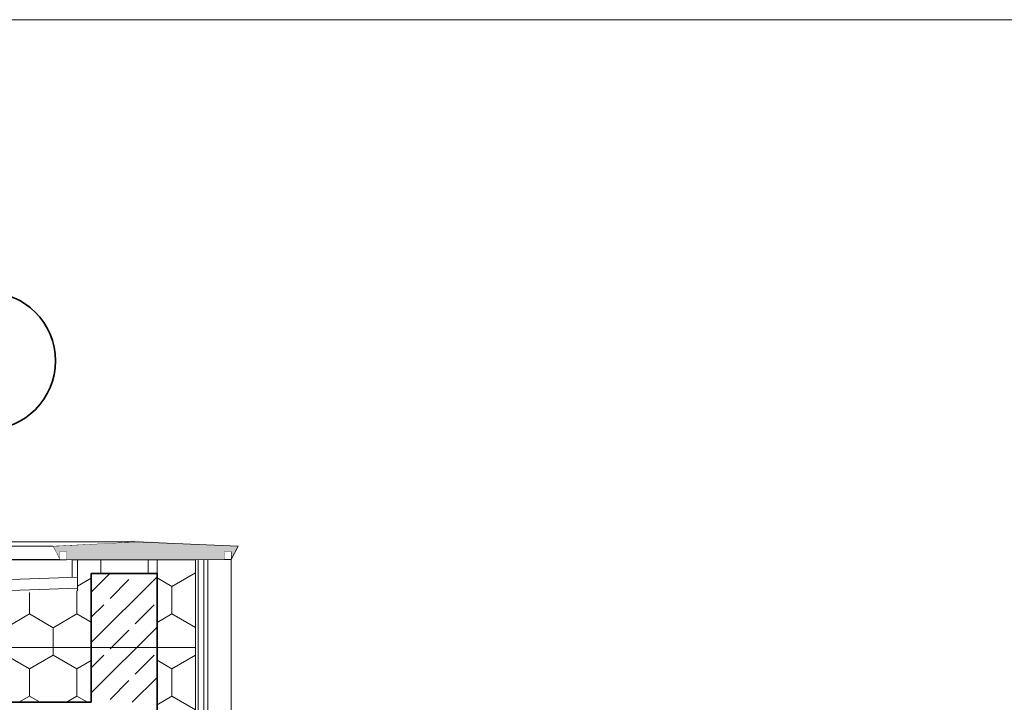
# Model space of a CAD drawing. Header units: millimetres. Extents: x -105953 to -79253, y 14617 to 35617.
# Tile 47 of 48: x -91748 to -88157, y 33128 to 35617. Entities that reach past the tile are written whole.
import ezdxf

# ---------------------------------------------------------------- set-up
doc = ezdxf.new("R2010")
doc.units = ezdxf.units.MM
doc.header["$MEASUREMENT"] = 0
doc.linetypes.add('Wipeout_Contour', pattern=[1000, 0, -1000])
for name, color, linetype in [('Nowe_Konstrukcja - Belki', 7, 'Continuous'), ('Nowe_Konstrukcja - Ściany zew', 7, 'Continuous'), ('Nowe_Wymiarowanie - Ogólne', 7, 'Continuous')]:
    doc.layers.add(name, color=color, linetype=linetype)
for name, color, linetype, lineweight in [('Nowe_Konstrukcja - Belki_Nr_pióra__21', 7, 'Continuous', 20), ('Nowe_Konstrukcja - Belki_Nr_pióra__3', 7, 'Continuous', 13), ('Nowe_Konstrukcja - Belki_Nr_pióra__7', 7, 'Continuous', 35), ('Nowe_Konstrukcja - Stropy_Nr_pióra__3', 7, 'Continuous', 13), ('Nowe_Konstrukcja - Stropy_Nr_pióra__7', 7, 'Continuous', 35), ('Nowe_Konstrukcja - Ściany zew_Nr_pióra__21', 7, 'Continuous', 20), ('Nowe_Konstrukcja - Ściany zew_Nr_pióra__3', 7, 'Continuous', 13), ('Nowe_Konstrukcja - Ściany zew_Nr_pióra__41', 7, 'Continuous', 13), ('Nowe_Konstrukcja - Ściany zew_Nr_pióra__7', 7, 'Continuous', 35), ('Nowe_Osie_Nr_pióra__7', 7, 'Continuous', 35), ('Nowe_Wymiarowanie - Ogólne_Nr_pióra__42', 8, 'Continuous', 25), ('Nowe_zagospodarowanie_Nr_pióra__21', 7, 'Continuous', 20)]:
    doc.layers.add(name, color=color, linetype=linetype, lineweight=lineweight)
for name, color, linetype, lineweight, true_color in [('Nowe_Konstrukcja - Belki_Nr_pióra__81', 7, 'Continuous', 13, 0x6a6a6a), ('Nowe_Konstrukcja - Ściany zew_Nr_pióra__23', 7, 'Continuous', 13, 0x858585), ('Nowe_Konstrukcja - Ściany zew_Nr_pióra__87', 7, 'Continuous', 13, 0x6a6a6a), ('Nowe_Wymiarowanie - Ogólne_Nr_pióra__81', 7, 'Continuous', 13, 0x6a6a6a)]:
    doc.layers.add(name, color=color, linetype=linetype, lineweight=lineweight, true_color=true_color)
doc.styles.add('STYL_AUTOMATYCZNY_1', font='arial.ttf')
doc.dimstyles.new('STYL_AUTOMATYCZNY__1', dxfattribs={"dimtxt": 150, "dimasz": 47.5, "dimexe": 0.18, "dimexo": 0.0625, "dimgap": 0, "dimtad": 1, "dimdec": 0, "dimlfac": 0.1, "dimzin": 0, "dimdsep": 46, "dimtxsty": 'STYL_AUTOMATYCZNY_1', "dimblk": 'ARROWHEAD_6', "dimblk1": 'ARROWHEAD_6', "dimblk2": 'ARROWHEAD_6', "dimcen": 0.09, "dimse1": 1, "dimse2": 1, "dimclrd": 256, "dimclre": 256, "dimclrt": 8, "dimazin": 0, "dimtfac": 1, "dimtdec": 4, "dimtmove": 0, "dimatfit": 3, "dimfxl": 0, "dimtolj": 1, "dimtzin": 0, "dimarcsym": 0})
pattern_1 = [(90, (0, 0), (-173.20508, 0), [100, -200]), (90, (-86.6, 150), (-173.20508, 0), [100, -200]), (150, (-4e-14, 100), (86.60254, 150), [100, -200]), (150, (-173.2, 100), (86.60254, 150), [100, -200]), (210, (0, 0), (-86.60254, 150), [100, -200]), (210, (-173.2, -7e-14), (-86.60254, 150), [100, -200])]

# ---------------------------------------------------------------- blocks, each defined once
blk = doc.blocks.new('*D26')
at = {"layer": 'Nowe_Wymiarowanie - Ogólne_Nr_pióra__81', "color": 251, "linetype": 'Continuous', "lineweight": 13, "true_color": 0x6a6a6a}
for p, q in [((-92603.9, 33755.2), (-92603.9, 33717.7)), ((-92650.7, 33717.7), (-92557, 33717.7)), ((-92578.9, 33692.7), (-92628.9, 33742.7)), ((-92603.9, 33717.7), (-92603.9, 33327.9)), ((-92578.9, 33302.9), (-92628.9, 33352.9))]:
    blk.add_line(p, q, dxfattribs=at)
at = {"layer": 'Nowe_Wymiarowanie - Ogólne_Nr_pióra__42', "color": 8, "lineweight": 25, "insert": (-92633.9, 33408.4), "char_height": 150, "attachment_point": 7, "rotation": 90, "style": 'STYL_AUTOMATYCZNY_1'}
blk.add_mtext('\\A1;{\\pql;\\fArial|b0|i0|c238|p0;\\W1.000000;39}', dxfattribs=at)
blk = doc.blocks.new('ARROWHEAD_6')
at = {"color": 0, "linetype": 'Continuous', "lineweight": 0}
for p, q in [((0, 0), (-1, 0)), ((-0.5, -0.5), (0.5, 0.5))]:
    blk.add_line(p, q, dxfattribs=at)
blk = doc.blocks.new('*D28')
at = {"layer": 'Nowe_Wymiarowanie - Ogólne_Nr_pióra__81', "color": 251, "linetype": 'Continuous', "lineweight": 13, "true_color": 0x6a6a6a}
for p, q in [((-92603.9, 33717.7), (-92603.9, 33327.9)), ((-92650.7, 33327.9), (-92557, 33327.9)), ((-92578.9, 33302.9), (-92628.9, 33352.9)), ((-92603.9, 33327.9), (-92603.9, 32927.9)), ((-92650.7, 32927.9), (-92557, 32927.9)), ((-92578.9, 32902.9), (-92628.9, 32952.9))]:
    blk.add_line(p, q, dxfattribs=at)
at = {"layer": 'Nowe_Wymiarowanie - Ogólne_Nr_pióra__42', "color": 8, "lineweight": 25, "insert": (-92633.9, 33013.5), "char_height": 150, "attachment_point": 7, "rotation": 90, "style": 'STYL_AUTOMATYCZNY_1'}
blk.add_mtext('\\A1;{\\pql;\\fArial|b0|i0|c238|p0;\\W1.000000;40}', dxfattribs=at)

msp = doc.modelspace()

# ---------------------------------------------------------------- hatches: boundary and pattern name
at = {"layer": 'Nowe_Konstrukcja - Belki_Nr_pióra__81', "linetype": 'Continuous', "lineweight": 0, "true_color": 0x1a1a1a}
msp.add_hatch(color=250, dxfattribs=at).paths.add_polyline_path([(-91626.6, 33697.9), (-91601.2, 33648.2), (-91601.2, 33677.1), (-91576.6, 33677.1), (-91576.6, 33647.9), (-91076.6, 33647.9), (-91076.6, 33648.2), (-91001.2, 33648.2), (-91001.2, 33677.1), (-90976.6, 33677.1), (-90976.6, 33648.2), (-90951.2, 33697.9), (-91138.4, 33705.3), (-91326.6, 33717.7)])
at = {"layer": 'Nowe_Konstrukcja - Ściany zew_Nr_pióra__23', "linetype": 'Continuous', "lineweight": 13, "true_color": 0x858585}
h = msp.add_hatch(dxfattribs=at)
h.set_pattern_fill('Styropian_0001', color=252, style=0, pattern_type=2)
h.set_pattern_definition(pattern_1)
h.paths.add_polyline_path([(-91534.9, 33534.6), (-91866.6, 33523), (-91866.6, 33327.9), (-91486.6, 33327.9), (-91486.6, 33647.9), (-91536.6, 33647.9), (-91536.6, 33534.6)])
h = msp.add_hatch(dxfattribs=at)
h.set_pattern_fill('Styropian_0001', color=252, style=0, pattern_type=2)
h.set_pattern_definition(pattern_1)
h.paths.add_polyline_path([(-91486.6, 33597.9), (-91246.6, 33597.9), (-91246.6, 33647.9), (-91486.6, 33647.9)])
h = msp.add_hatch(dxfattribs=at)
h.set_pattern_fill('Styropian_0001', color=252, style=0, pattern_type=2)
h.set_pattern_definition(pattern_1)
h.paths.add_polyline_path([(-91486.6, 33597.9), (-91246.6, 33597.9), (-91246.6, 33647.9), (-91486.6, 33647.9)])

# ---------------------------------------------------------------- linework, layer by layer
at = {"layer": 'Nowe_Konstrukcja - Belki_Nr_pióra__21', "color": 7, "linetype": 'Continuous', "lineweight": 20}
for p, q in [((-91626.6, 33697.9), (-91326.6, 33712.7)), ((-91601.2, 33648.2), (-91626.6, 33697.9)), ((-90951.2, 33697.9), (-91326.6, 33712.7)), ((-90976.6, 33648.2), (-90951.2, 33697.9)), ((-91601.2, 33648.2), (-91601.2, 33677.1)), ((-91601.2, 33677.1), (-91576.6, 33677.1)), ((-91576.6, 33647.9), (-91576.6, 33677.1)), ((-91576.6, 33647.9), (-91001.2, 33648.2)), ((-91001.2, 33647.9), (-91001.2, 33677.1)), ((-91001.2, 33677.1), (-90976.6, 33677.1)), ((-90976.6, 33648.2), (-90976.6, 33677.1))]:
    msp.add_line(p, q, dxfattribs=at)
at = {"layer": 'Nowe_Konstrukcja - Belki_Nr_pióra__7', "color": 7, "linetype": 'Continuous', "lineweight": 35}
msp.add_line((-91486.6, 33597.9), (-91246.6, 33597.9), dxfattribs=at)
at = {"layer": 'Nowe_Konstrukcja - Stropy_Nr_pióra__3', "color": 7, "linetype": 'Continuous', "lineweight": 13}
for p, q in [((-103346.6, 33327.9), (-91106.6, 33327.9)), ((-103346.6, 33327.9), (-91106.6, 33327.9)), ((-91061.6, 33227.9), (-91061.6, 32527.9))]:
    msp.add_line(p, q, dxfattribs=at)
at = {"layer": 'Nowe_Konstrukcja - Stropy_Nr_pióra__7', "color": 7, "linetype": 'Continuous', "lineweight": 35}
msp.add_line((-91246.6, 33247.9), (-91246.6, 33597.9), dxfattribs=at)
at = {"layer": 'Nowe_Konstrukcja - Ściany zew_Nr_pióra__21', "color": 7, "linetype": 'Continuous', "lineweight": 20}
for p, q in [((-91556.6, 33647.9), (-91536.6, 33647.9)), ((-91536.6, 33647.9), (-91486.6, 33647.9)), ((-91486.6, 33647.9), (-91246.6, 33647.9)), ((-91246.6, 33647.9), (-91126.6, 33647.9)), ((-91126.6, 33647.9), (-91106.6, 33647.9))]:
    msp.add_line(p, q, dxfattribs=at)
at = {"layer": 'Nowe_Konstrukcja - Ściany zew_Nr_pióra__3', "color": 7, "linetype": 'Continuous', "lineweight": 13}
for p, q in [((-91556.6, 33583.9), (-91556.6, 33647.9)), ((-91536.6, 33534.6), (-91536.6, 33647.9))]:
    msp.add_line(p, q, dxfattribs=at)
at = {"layer": 'Nowe_Konstrukcja - Ściany zew_Nr_pióra__3', "color": 7, "linetype": 'Continuous', "lineweight": 13, "flags": 128}
for points in [[(-97416.6, 33327.9), (-97166.6, 33327.9), (-97166.6, 33387.9), (-91536.6, 33584.5)], [(-97416.6, 33327.9), (-97166.6, 33327.9), (-97166.6, 33347.9), (-91535.2, 33544.6)]]:
    msp.add_lwpolyline(points, dxfattribs=at)
at = {"layer": 'Nowe_Konstrukcja - Ściany zew_Nr_pióra__87', "color": 251, "linetype": 'Continuous', "lineweight": 13, "true_color": 0x6a6a6a}
for p, q in [((-91076.6, 33647.9), (-91076.6, 32527.9)), ((-91061.6, 33647.9), (-91061.6, 32527.9))]:
    msp.add_line(p, q, dxfattribs=at)
at = {"layer": 'Nowe_Osie_Nr_pióra__7', "color": 7, "linetype": 'Continuous', "lineweight": 35}
msp.add_arc((-91866.6, 34373), 250, 270, 90, dxfattribs=at)

# ---------------------------------------------------------------- wipeouts: each hides what was drawn before it
at = {"color": 254, "linetype": 'Wipeout_Contour', "lineweight": 0, "ltscale": 385132.336435}
msp.add_wipeout([(-90996.6, 33247.9), (-90996.6, 29647.9), (-90976.6, 29647.9), (-90976.6, 33247.9)], dxfattribs=at).dxf.layer = 'Nowe_Konstrukcja - Ściany zew'
at = {"color": 254, "linetype": 'Wipeout_Contour', "lineweight": 0, "ltscale": 581737.858239}
msp.add_wipeout([(-91476.6, 32747.9), (-91476.6, 32527.9), (-91096.6, 32527.9), (-91096.6, 33227.9), (-91106.6, 33227.9), (-91106.6, 32747.9)], dxfattribs=at).dxf.layer = 'Nowe_Konstrukcja - Ściany zew'

# ---------------------------------------------------------------- next in the draw order: hatches: boundary and pattern name
at = {"layer": 'Nowe_Konstrukcja - Ściany zew_Nr_pióra__23', "linetype": 'Continuous', "lineweight": 13, "true_color": 0x858585}
h = msp.add_hatch(dxfattribs=at)
h.set_pattern_fill('Beton_zbrojony_0001', color=252, style=0, pattern_type=2)
h.set_pattern_definition([(45, (0, 0), (-91.92388, 91.92388), []), (45, (-45.96, 45.96), (-91.92388, 91.92388), [97.5, -32.5])])
h.paths.add_polyline_path([(-91486.6, 33127.9), (-91246.6, 33127.9), (-91246.6, 33597.9), (-91486.6, 33597.9)])
h = msp.add_hatch(dxfattribs=at)
h.set_pattern_fill('Styropian_0001', color=252, style=0, pattern_type=2)
h.set_pattern_definition(pattern_1)
h.paths.add_polyline_path([(-97341.9, 33227.9), (-91486.6, 33227.9), (-91486.6, 33327.9), (-97341.9, 33327.9)])
h = msp.add_hatch(dxfattribs=at)
h.set_pattern_fill('Styropian_0001', color=252, style=0, pattern_type=2)
h.set_pattern_definition(pattern_1)
h.paths.add_polyline_path([(-97341.9, 33127.9), (-91486.6, 33127.9), (-91486.6, 33227.9), (-97341.9, 33227.9)])

# ---------------------------------------------------------------- next in the draw order: linework, layer by layer
at = {"layer": 'Nowe_Konstrukcja - Stropy_Nr_pióra__3', "color": 7, "linetype": 'Continuous', "lineweight": 13}
msp.add_line((-91106.6, 32927.9), (-91106.6, 33127.9), dxfattribs=at)
at = {"layer": 'Nowe_Konstrukcja - Stropy_Nr_pióra__7', "color": 7, "linetype": 'Continuous', "lineweight": 35}
for p, q in [((-91246.6, 32925.6), (-91246.6, 33597.9)), ((-103346.6, 33127.9), (-91486.6, 33127.9))]:
    msp.add_line(p, q, dxfattribs=at)
at = {"layer": 'Nowe_Konstrukcja - Ściany zew_Nr_pióra__7', "color": 7, "linetype": 'Continuous', "lineweight": 35}
msp.add_line((-91486.6, 33127.9), (-91486.6, 33597.9), dxfattribs=at)

# ---------------------------------------------------------------- next in the draw order: wipeouts: each hides what was drawn before it
at = {"color": 254, "linetype": 'Wipeout_Contour', "lineweight": 0, "ltscale": 824747.982164}
msp.add_wipeout([(-103271.6, 33647.9), (-91576.6, 33647.9), (-91576.6, 33677.1), (-91601.2, 33677.1), (-91601.2, 33648.2), (-103247.1, 33648.2), (-103247.1, 33677.1), (-103271.6, 33677.1)], dxfattribs=at).dxf.layer = 'Nowe_Konstrukcja - Belki'
at = {"color": 254, "linetype": 'Wipeout_Contour', "lineweight": 0, "ltscale": 388065.014927}
msp.add_wipeout([(-90976.6, 33677.1), (-91001.2, 33677.1), (-91001.2, 33648.2), (-90976.6, 33648.2)], dxfattribs=at).dxf.layer = 'Nowe_Konstrukcja - Belki'
at = {"color": 254, "linetype": 'Wipeout_Contour', "lineweight": 0, "ltscale": 387902.365986}
msp.add_wipeout([(-91106.6, 33247.9), (-91106.6, 33227.9), (-91096.6, 33227.9), (-91096.6, 33247.9)], dxfattribs=at).dxf.layer = 'Nowe_Konstrukcja - Ściany zew'

# ---------------------------------------------------------------- next in the draw order: linework, layer by layer
at = {"layer": 'Nowe_Konstrukcja - Belki_Nr_pióra__3', "color": 7, "linetype": 'Continuous', "lineweight": 13}
msp.add_line((-90976.6, 33648.2), (-91001.2, 33648.2), dxfattribs=at)
at = {"layer": 'Nowe_Konstrukcja - Stropy_Nr_pióra__3', "color": 7, "linetype": 'Continuous', "lineweight": 13}
for p, q in [((-91106.6, 33247.9), (-91106.6, 33647.9)), ((-91106.6, 33227.9), (-91106.6, 33327.9)), ((-91106.6, 33127.9), (-91106.6, 33227.9))]:
    msp.add_line(p, q, dxfattribs=at)
at = {"layer": 'Nowe_Konstrukcja - Ściany zew_Nr_pióra__87', "color": 251, "linetype": 'Continuous', "lineweight": 13, "true_color": 0x6a6a6a}
for p, q in [((-91096.6, 32527.9), (-91096.6, 33647.9)), ((-90976.6, 33647.9), (-90976.6, 26027.9))]:
    msp.add_line(p, q, dxfattribs=at)

# ---------------------------------------------------------------- next in the draw order: wipeouts: each hides what was drawn before it
at = {"color": 254, "linetype": 'Wipeout_Contour', "lineweight": 0, "ltscale": 412387.213342}
msp.add_wipeout([(-103221.6, 33697.9), (-103247.1, 33648.2), (-91601.2, 33648.2), (-91626.6, 33697.9)], dxfattribs=at).dxf.layer = 'Nowe_Konstrukcja - Belki'

# ---------------------------------------------------------------- next in the draw order: hatches: boundary and pattern name
at = {"layer": 'Nowe_Konstrukcja - Ściany zew_Nr_pióra__23', "linetype": 'Continuous', "lineweight": 13, "true_color": 0x858585}
h = msp.add_hatch(dxfattribs=at)
h.set_pattern_fill('Styropian_0001', color=252, style=0, pattern_type=2)
h.set_pattern_definition(pattern_1)
h.paths.add_polyline_path([(-91866.6, 25727.9), (-93246.6, 25727.9), (-93246.6, 25578), (-93246.6, 25467.9), (-91866.6, 25467.9), (-90889, 25467.9), (-90889, 26027.9), (-91596.6, 26027.9), (-91604, 26027.9), (-91604, 26047.9), (-91596.6, 26047.9), (-91596.6, 28590.2), (-91596.6, 29647.9), (-91596.6, 32628.6), (-91106.6, 32627.9), (-91106.6, 32925.6), (-91106.6, 33647.9), (-91246.6, 33647.9), (-91246.6, 32925.6), (-91596.6, 32925.6), (-91746.6, 32925.6), (-91746.6, 29647.9), (-91746.6, 28590.2), (-91746.6, 26629.5), (-91746.6, 26047.9), (-91746.6, 25927.9), (-91039, 25927.9), (-91039, 25727.9), (-91454, 25727.9), (-91606.6, 25727.9)])

# ---------------------------------------------------------------- next in the draw order: linework, layer by layer
at = {"layer": 'Nowe_Konstrukcja - Belki_Nr_pióra__3', "color": 7, "linetype": 'Continuous', "lineweight": 13}
for p, q in [((-91576.6, 33647.9), (-103271.6, 33647.9)), ((-91601.2, 33648.2), (-103247.1, 33648.2))]:
    msp.add_line(p, q, dxfattribs=at)
at = {"layer": 'Nowe_Konstrukcja - Ściany zew_Nr_pióra__41', "color": 7, "linetype": 'Continuous', "lineweight": 13, "flags": 128}
msp.add_lwpolyline([(-91596.6, 28590.2), (-91596.6, 29647.9), (-91596.6, 32628.6), (-91106.6, 32627.9), (-91106.6, 32925.6), (-91106.6, 33647.9), (-91246.6, 33647.9), (-91246.6, 32925.6), (-91596.6, 32925.6), (-91746.6, 32925.6), (-91746.6, 29647.9), (-91746.6, 28590.2)], dxfattribs=at)

# ---------------------------------------------------------------- next in the draw order: wipeouts: each hides what was drawn before it
at = {"color": 254, "linetype": 'Wipeout_Contour', "lineweight": 0, "ltscale": 412432.869257}
msp.add_wipeout([(-91326.6, 33712.7), (-103521.6, 33712.7), (-103221.6, 33697.9), (-91626.6, 33697.9)], dxfattribs=at).dxf.layer = 'Nowe_Konstrukcja - Belki'

# ---------------------------------------------------------------- next in the draw order: linework, layer by layer
at = {"layer": 'Nowe_Konstrukcja - Belki_Nr_pióra__3', "color": 7, "linetype": 'Continuous', "lineweight": 13}
for p, q in [((-91326.6, 33712.7), (-103521.6, 33712.7)), ((-91626.6, 33697.9), (-103221.6, 33697.9))]:
    msp.add_line(p, q, dxfattribs=at)
at = {"layer": 'Nowe_zagospodarowanie_Nr_pióra__21', "color": 7, "linetype": 'Continuous', "lineweight": 20, "flags": 128}
msp.add_lwpolyline([(-105953.5, 35617.2), (-105953.5, 14617.2), (-79253.5, 14617.2), (-79253.5, 35617.2)], close=True, dxfattribs=at)

# ---------------------------------------------------------------- next in the draw order: dimensions: what is measured, and where the dimension line sits
at = {"layer": 'Nowe_Wymiarowanie - Ogólne', "color": 251, "linetype": 'Continuous', "lineweight": 13, "true_color": 0x6a6a6a}
for base, p1, p2, picture, middle in [((-92603.9, 33327.9), (-91326.6, 33717.7), (-91486.6, 33327.9), '*D26', (-92708.9, 33522.6)), ((-92603.9, 32927.9), (-91486.6, 33327.9), (-91986.6, 32927.9), '*D28', (-92708.9, 33127.7))]:
    dim = msp.add_linear_dim(base=base, p1=p1, p2=p2, angle=270, dimstyle='STYL_AUTOMATYCZNY__1', dxfattribs=at)
    dim.commit()
    dim.dimension.update_dxf_attribs({"geometry": picture, "text_midpoint": middle, "dimtype": 160, "text_rotation": 90})

doc.saveas('drawing.dxf')
